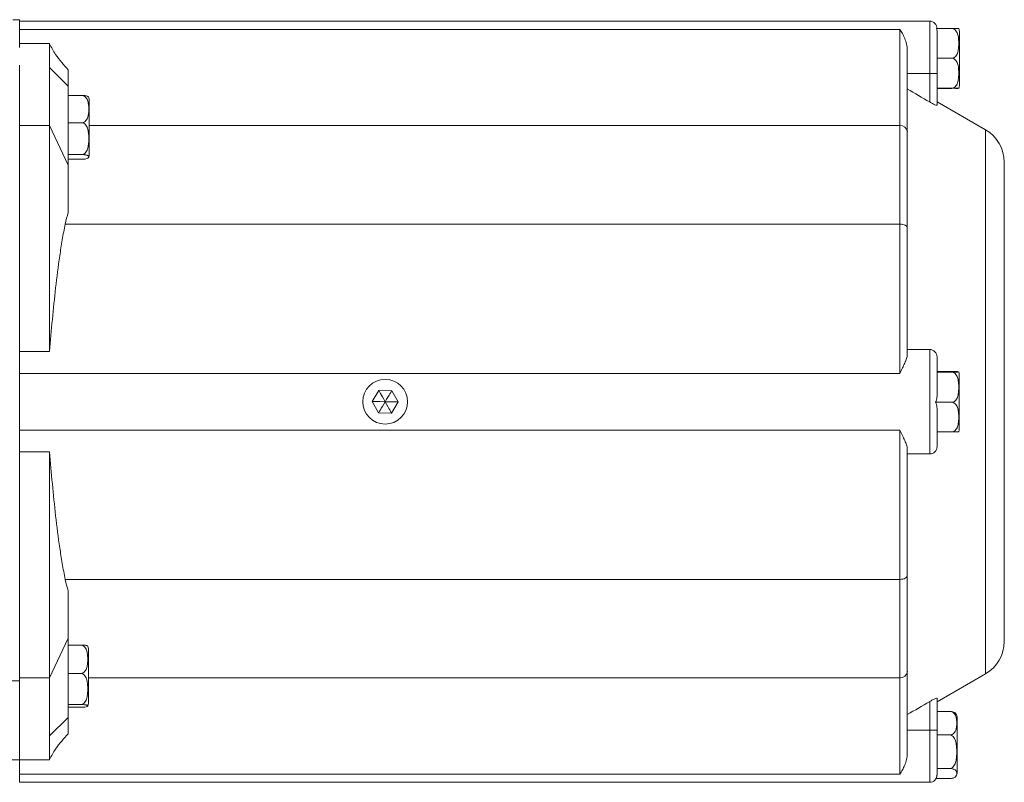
# Model space of a CAD drawing. Header units: millimetres. Extents: x 130 to 821, y 51 to 865.
# Tile 15 of 22: x 317 to 449, y 658 to 760. Entities that reach past the tile are written whole.
import ezdxf

# ---------------------------------------------------------------- set-up
doc = ezdxf.new("R2010")
doc.units = ezdxf.units.MM

msp = doc.modelspace()

# ---------------------------------------------------------------- linework, layer by layer
at = {"color": 7, "linetype": 'Continuous', "lineweight": 15}
for p, q in [((317.21, 759.76), (316.3, 759.76)), ((317.21, 759.76), (317.21, 756.01)), ((439.21, 759.56), (317.21, 759.56)), ((435.21, 758.44), (317.21, 758.44)), ((435.21, 745.56), (435.21, 758.44)), ((440.12, 758.57), (442.19, 758.57)), ((440.21, 757.94), (440.21, 752.56)), ((443.19, 750.94), (443.19, 758.18)), ((321.21, 756.56), (317.21, 756.56)), ((321.21, 756.56), (321.21, 753.34)), ((436.21, 755.65), (436.21, 744.72)), ((440.21, 754.59), (442.19, 754.59)), ((317.21, 712.46), (317.21, 753.65)), ((321.21, 753.34), (321.21, 745.56)), ((321.21, 753.34), (323.71, 750.86)), ((323.71, 753.06), (323.71, 750.86)), ((439.21, 752.56), (436.21, 752.56)), ((439.21, 752.56), (440.21, 752.56)), ((439.21, 748.73), (439.21, 752.56)), ((440.21, 752.56), (440.21, 748.3)), ((323.71, 750.86), (323.71, 740.25)), ((440.21, 750.57), (442.19, 750.57)), ((440.21, 750.54), (442.19, 750.54)), ((323.71, 749.6), (325.55, 749.6)), ((326.55, 741.71), (326.55, 748.95)), ((446.71, 745), (440.21, 748.75)), ((323.71, 745.95), (325.55, 745.95)), ((321.21, 745.56), (317.21, 745.56)), ((321.21, 745.56), (321.21, 715.28)), ((321.21, 745.56), (323.71, 740.25)), ((435.21, 732.37), (435.21, 745.56)), ((436.21, 744.72), (436.21, 731.83)), ((323.71, 741.68), (325.55, 741.68)), ((323.71, 741.05), (325.55, 741.05)), ((449.21, 740.67), (449.21, 676.44)), ((323.71, 740.25), (323.71, 733.91)), ((435.21, 732.37), (323.33, 732.37)), ((435.21, 712.35), (435.21, 732.37)), ((436.21, 731.83), (436.21, 714.84)), ((439.21, 715.56), (436.21, 715.56)), ((439.21, 701.56), (439.21, 715.56)), ((321.21, 715.28), (317.21, 715.28)), ((440.21, 714.56), (440.21, 709.84)), ((317.21, 712.35), (317.21, 712.46)), ((435.21, 712.35), (317.21, 712.35)), ((317.21, 704.77), (317.21, 712.35)), ((440.21, 712.6), (442.18, 712.6)), ((440.21, 712.52), (442.18, 712.52)), ((443.18, 704.94), (443.18, 712.18)), ((365.37, 710.07), (364.48, 708.59)), ((365.37, 710.07), (367.1, 710.04)), ((367.1, 710.04), (367.95, 708.53)), ((365.32, 707.07), (364.48, 708.59)), ((367.06, 707.04), (367.95, 708.53)), ((440, 708.48), (442.18, 708.48)), ((365.32, 707.07), (367.06, 707.04)), ((440.21, 707.18), (440.21, 702.56)), ((435.21, 704.77), (317.21, 704.77)), ((317.21, 704.21), (317.21, 704.77)), ((317.21, 671.17), (317.21, 704.21)), ((435.21, 684.75), (435.21, 704.77)), ((440.21, 704.52), (442.18, 704.52)), ((436.21, 702.28), (436.21, 685.29)), ((317.21, 701.84), (321.21, 701.84)), ((321.21, 701.84), (321.21, 671.56)), ((439.21, 701.56), (436.21, 701.56)), ((436.21, 685.29), (436.21, 672.4)), ((435.21, 684.75), (323.33, 684.75)), ((435.21, 671.56), (435.21, 684.75)), ((323.71, 683.2), (323.71, 676.86)), ((323.71, 676.86), (321.21, 671.56)), ((323.71, 676.86), (323.71, 666.25)), ((323.71, 675.95), (325.42, 675.95)), ((326.42, 668.17), (326.42, 675.41)), ((323.71, 672.14), (325.42, 672.14)), ((436.21, 672.4), (436.21, 661.46)), ((440.21, 668.36), (446.71, 672.11)), ((307.47, 671.17), (317.21, 671.17)), ((321.21, 671.56), (317.21, 671.56)), ((317.21, 660.56), (317.21, 671.17)), ((321.21, 671.56), (321.21, 663.78)), ((435.21, 658.67), (435.21, 671.56)), ((323.71, 667.98), (325.42, 667.98)), ((439.21, 664.56), (439.21, 668.39)), ((440.21, 668.81), (440.21, 664.56)), ((323.71, 667.62), (325.42, 667.62)), ((440.21, 667.06), (441.91, 667.06)), ((321.21, 663.78), (323.71, 666.25)), ((323.71, 666.25), (323.71, 664.06)), ((442.91, 658.94), (442.91, 666.18)), ((439.21, 664.56), (436.21, 664.56)), ((439.21, 664.56), (440.21, 664.56)), ((440.21, 664.56), (440.21, 659.63)), ((321.21, 663.78), (321.21, 660.56)), ((440.21, 663.9), (441.91, 663.9)), ((317.21, 660.56), (307.03, 660.56)), ((321.21, 660.56), (317.21, 660.56)), ((317.21, 658.67), (317.21, 660.56)), ((440.2, 659.4), (441.91, 659.4)), ((440.21, 659.2), (440.21, 658.6)), ((435.21, 658.67), (317.21, 658.67)), ((317.21, 657.56), (317.21, 658.67)), ((317.21, 657.56), (439.21, 657.56)), ((440.08, 658.06), (441.91, 658.06)), ((440.21, 658.6), (440.14, 658.38))]:
    msp.add_line(p, q, dxfattribs=at)
at = {"color": 8, "linetype": 'Continuous', "lineweight": 15}
for p, q in [((439.21, 752.56), (439.21, 759.56)), ((435.21, 745.56), (326.55, 745.56)), ((446.71, 708.56), (446.71, 745)), ((446.71, 672.11), (446.71, 708.56)), ((435.21, 671.56), (326.42, 671.56)), ((439.21, 657.56), (439.21, 664.56))]:
    msp.add_line(p, q, dxfattribs=at)
at = {"color": 7, "linetype": 'Continuous', "lineweight": 15, "flags": 128}
for points in [[(435.21, 732.37), (435.41, 732.36), (435.6, 732.33), (435.77, 732.28), (435.92, 732.21), (436.05, 732.13), (436.14, 732.04), (436.19, 731.93), (436.21, 731.83)], [(436.21, 685.29), (436.19, 685.18), (436.14, 685.08), (436.05, 684.99), (435.92, 684.9), (435.77, 684.84), (435.6, 684.79), (435.41, 684.76), (435.21, 684.75)]]:
    msp.add_lwpolyline(points, dxfattribs=at)
at = {"color": 7, "linetype": 'Continuous', "lineweight": 15}
for centre, radius, start, end in [((439.21, 758.56), 1, 0, 90), ((442.19, 758.18), 1, 0, 22.4413), ((442.19, 750.94), 1, 337.5574, 0), ((325.55, 748.95), 1, 0, 25.4504), ((435.29, 744.63), 0.931, 5.3671, 94.5113), ((444.21, 740.67), 5, 0, 60), ((325.55, 741.71), 1, 334.6324, 0), ((439.21, 714.56), 1, 0, 90), ((366.21, 708.56), 3, 0, 180), ((442.18, 712.18), 1, 0, 22.5083), ((366.21, 708.56), 3, 180, 0), ((442.18, 704.94), 1, 337.4369, 0), ((439.21, 702.56), 1, 270, 360), ((444.21, 676.44), 5, 300, 360), ((325.42, 675.41), 1, 0, 23.6992), ((435.29, 672.49), 0.931, 265.4887, 354.6329), ((325.42, 668.17), 1, 336.3787, 0), ((441.91, 666.18), 1, 0, 34.508), ((441.91, 658.94), 1, 325.49, 0), ((439.21, 658.56), 1, 270, 0)]:
    msp.add_arc(centre, radius, start, end, dxfattribs=at)
for points, knots in [([(436.21, 755.65), (436.21, 755.95), (436.17, 756.23), (436.05, 756.76), (435.96, 757.02), (435.77, 757.48), (435.67, 757.7), (435.45, 758.09), (435.33, 758.28), (435.21, 758.44)], [0, 0, 0, 0, 0.25, 0.25, 0.5, 0.5, 0.75, 0.75, 1, 1, 1, 1]), ([(442.19, 758.57), (442.3, 758.57), (442.41, 758.54), (442.6, 758.42), (442.67, 758.35), (442.86, 758.11), (442.94, 757.92), (443.04, 757.54), (443.07, 757.35), (443.1, 756.97), (443.11, 756.77), (443.11, 756.38), (443.1, 756.19), (443.07, 755.81), (443.04, 755.61), (442.93, 755.24), (442.86, 755.05), (442.67, 754.81), (442.6, 754.73), (442.41, 754.62), (442.3, 754.59), (442.19, 754.59)], [0, 0, 0, 0, 0.0625, 0.0625, 0.125, 0.125, 0.25, 0.25, 0.375, 0.375, 0.5, 0.5, 0.625, 0.625, 0.75, 0.75, 0.875, 0.875, 0.9375, 0.9375, 1, 1, 1, 1]), ([(443.11, 758.56), (443.1, 758.56), (443.09, 758.56), (442.92, 758.57), (442.73, 758.57), (442.53, 758.57), (442.35, 758.57), (442.24, 758.57), (442.19, 758.57)], [0, 0, 0, 0, 0.411406, 0.62169, 0.778917, 0.870593, 0.944666, 1, 1, 1, 1]), ([(323.71, 753.06), (323.42, 753.38), (322.83, 754.02), (321.94, 755.14), (321.47, 756.03), (321.21, 756.51)], [0, 0, 0, 0, 0.30962, 0.624519, 1, 1, 1, 1]), ([(442.19, 754.59), (442.3, 754.59), (442.41, 754.55), (442.6, 754.44), (442.67, 754.36), (442.86, 754.12), (442.94, 753.93), (443.04, 753.55), (443.07, 753.36), (443.1, 752.97), (443.11, 752.77), (443.11, 752.38), (443.1, 752.19), (443.07, 751.8), (443.04, 751.61), (442.93, 751.23), (442.86, 751.04), (442.67, 750.79), (442.6, 750.72), (442.41, 750.61), (442.3, 750.57), (442.19, 750.57)], [0, 0, 0, 0, 0.0625, 0.0625, 0.125, 0.125, 0.25, 0.25, 0.375, 0.375, 0.5, 0.5, 0.625, 0.625, 0.75, 0.75, 0.875, 0.875, 0.9375, 0.9375, 1, 1, 1, 1]), ([(442.19, 750.57), (442.22, 750.57), (442.3, 750.57), (442.46, 750.57), (442.67, 750.57), (442.9, 750.57), (443.08, 750.56), (443.14, 750.56), (443.11, 750.56), (443.11, 750.56)], [0, 0, 0, 0, 0.033786, 0.096026, 0.183662, 0.319259, 0.578095, 0.990087, 1, 1, 1, 1]), ([(443.03, 750.55), (442.99, 750.55), (442.92, 750.55), (442.78, 750.54), (442.68, 750.54), (442.68, 750.54)], [0, 0, 0, 0, 0.57069, 0.997389, 1, 1, 1, 1]), ([(325.55, 749.6), (325.67, 749.6), (325.78, 749.57), (325.96, 749.47), (326.04, 749.4), (326.23, 749.18), (326.3, 749), (326.41, 748.66), (326.43, 748.48), (326.47, 748.13), (326.48, 747.95), (326.48, 747.6), (326.47, 747.42), (326.43, 747.07), (326.4, 746.89), (326.3, 746.55), (326.23, 746.38), (326.04, 746.15), (325.96, 746.09), (325.78, 745.98), (325.67, 745.95), (325.55, 745.95)], [0, 0, 0, 0, 0.0625, 0.0625, 0.125, 0.125, 0.25, 0.25, 0.375, 0.375, 0.5, 0.5, 0.625, 0.625, 0.75, 0.75, 0.875, 0.875, 0.9375, 0.9375, 1, 1, 1, 1]), ([(326.44, 749.36), (326.43, 749.39), (326.42, 749.44), (326.29, 749.51), (326.1, 749.56), (325.89, 749.59), (325.72, 749.6), (325.6, 749.6), (325.55, 749.6)], [0, 0, 0, 0, 0.268466, 0.529817, 0.725227, 0.839166, 0.931229, 1, 1, 1, 1]), ([(440.21, 748.3), (440.21, 748.29), (440.21, 748.29), (440.18, 748.28), (440.16, 748.28), (440.07, 748.3), (439.99, 748.33), (439.8, 748.41), (439.69, 748.47), (439.45, 748.59), (439.33, 748.66), (439.21, 748.73)], [0, 0, 0, 0, 0.125, 0.125, 0.25, 0.25, 0.5, 0.5, 0.75, 0.75, 1, 1, 1, 1]), ([(325.55, 745.95), (325.67, 745.95), (325.78, 745.91), (325.96, 745.79), (326.04, 745.71), (326.23, 745.45), (326.3, 745.25), (326.41, 744.85), (326.43, 744.64), (326.47, 744.23), (326.48, 744.02), (326.48, 743.6), (326.47, 743.4), (326.43, 742.98), (326.4, 742.78), (326.3, 742.37), (326.23, 742.17), (326.04, 741.91), (325.96, 741.83), (325.78, 741.71), (325.67, 741.68), (325.55, 741.68)], [0, 0, 0, 0, 0.0625, 0.0625, 0.125, 0.125, 0.25, 0.25, 0.375, 0.375, 0.5, 0.5, 0.625, 0.625, 0.75, 0.75, 0.875, 0.875, 0.9375, 0.9375, 1, 1, 1, 1]), ([(325.55, 741.68), (325.66, 741.68), (325.78, 741.67), (325.96, 741.65), (326.04, 741.64), (326.16, 741.62), (326.21, 741.6), (326.29, 741.57), (326.33, 741.56), (326.4, 741.52), (326.43, 741.49), (326.47, 741.42), (326.48, 741.39), (326.48, 741.33), (326.47, 741.3), (326.43, 741.24), (326.4, 741.21), (326.3, 741.15), (326.23, 741.12), (326.04, 741.09), (325.96, 741.07), (325.77, 741.06), (325.66, 741.05), (325.55, 741.05)], [0, 0, 0, 0, 0.0625, 0.0625, 0.125, 0.125, 0.1875, 0.1875, 0.25, 0.25, 0.375, 0.375, 0.5, 0.5, 0.625, 0.625, 0.75, 0.75, 0.875, 0.875, 0.9375, 0.9375, 1, 1, 1, 1]), ([(323.33, 732.37), (323.17, 731.66), (323.04, 730.96), (322.8, 729.54), (322.69, 728.83), (322.38, 726.7), (322.2, 725.27), (321.71, 720.99), (321.45, 718.14), (321.21, 715.28)], [0, 0, 0, 0, 0.125, 0.125, 0.25, 0.25, 0.5, 0.5, 1, 1, 1, 1]), ([(436.21, 714.84), (436.21, 714.69), (436.17, 714.52), (436.05, 714.16), (435.96, 713.96), (435.77, 713.54), (435.67, 713.32), (435.45, 712.85), (435.33, 712.6), (435.21, 712.35)], [0, 0, 0, 0, 0.25, 0.25, 0.5, 0.5, 0.75, 0.75, 1, 1, 1, 1]), ([(442.18, 712.6), (442.25, 712.6), (442.32, 712.6), (442.44, 712.6), (442.5, 712.6), (442.65, 712.59), (442.73, 712.59), (442.85, 712.59), (442.9, 712.59), (442.98, 712.58), (443.01, 712.58), (443.03, 712.58)], [0, 0, 0, 0, 0.125, 0.125, 0.25, 0.25, 0.5, 0.5, 0.75, 0.75, 1, 1, 1, 1]), ([(443.1, 712.56), (443.1, 712.56), (443.13, 712.55), (443.08, 712.54), (442.92, 712.53), (442.73, 712.52), (442.53, 712.52), (442.35, 712.52), (442.23, 712.52), (442.18, 712.52)], [0, 0, 0, 0, 0.025775, 0.432221, 0.635068, 0.786735, 0.875169, 0.946623, 1, 1, 1, 1]), ([(442.18, 712.52), (442.3, 712.52), (442.41, 712.48), (442.6, 712.37), (442.67, 712.29), (442.86, 712.04), (442.93, 711.85), (443.04, 711.47), (443.06, 711.28), (443.1, 710.89), (443.11, 710.69), (443.11, 710.3), (443.1, 710.1), (443.06, 709.71), (443.04, 709.51), (442.93, 709.13), (442.86, 708.94), (442.67, 708.7), (442.59, 708.62), (442.41, 708.51), (442.3, 708.48), (442.18, 708.48)], [0, 0, 0, 0, 0.0625, 0.0625, 0.125, 0.125, 0.25, 0.25, 0.375, 0.375, 0.5, 0.5, 0.625, 0.625, 0.75, 0.75, 0.875, 0.875, 0.9375, 0.9375, 1, 1, 1, 1]), ([(440.21, 709.84), (440.21, 709.61), (440.21, 709.38), (440.15, 708.92), (440.1, 708.69), (440, 708.48)], [0, 0, 0, 0, 0.5, 0.5, 1, 1, 1, 1]), ([(440, 708.48), (440.09, 708.27), (440.15, 708.05), (440.21, 707.62), (440.21, 707.4), (440.21, 707.18)], [0, 0, 0, 0, 0.5, 0.5, 1, 1, 1, 1]), ([(442.18, 708.48), (442.3, 708.48), (442.41, 708.44), (442.6, 708.33), (442.67, 708.25), (442.86, 708.01), (442.93, 707.83), (443.04, 707.45), (443.06, 707.26), (443.1, 706.88), (443.11, 706.69), (443.11, 706.3), (443.1, 706.11), (443.06, 705.73), (443.04, 705.53), (442.93, 705.16), (442.86, 704.98), (442.67, 704.74), (442.59, 704.66), (442.41, 704.55), (442.3, 704.52), (442.18, 704.52)], [0, 0, 0, 0, 0.0625, 0.0625, 0.125, 0.125, 0.25, 0.25, 0.375, 0.375, 0.5, 0.5, 0.625, 0.625, 0.75, 0.75, 0.875, 0.875, 0.9375, 0.9375, 1, 1, 1, 1]), ([(436.21, 702.28), (436.21, 702.43), (436.17, 702.59), (436.05, 702.95), (435.96, 703.15), (435.77, 703.57), (435.67, 703.8), (435.45, 704.26), (435.33, 704.51), (435.21, 704.77)], [0, 0, 0, 0, 0.25, 0.25, 0.5, 0.5, 0.75, 0.75, 1, 1, 1, 1]), ([(442.18, 704.52), (442.21, 704.52), (442.3, 704.52), (442.46, 704.52), (442.66, 704.52), (442.9, 704.53), (443.08, 704.54), (443.09, 704.55), (443.1, 704.56)], [0, 0, 0, 0, 0.0350586, 0.0996423, 0.1905779, 0.3312803, 0.5998638, 1, 1, 1, 1]), ([(321.21, 701.84), (321.45, 698.98), (321.71, 696.12), (322.2, 691.84), (322.38, 690.42), (322.69, 688.29), (322.8, 687.58), (323.04, 686.16), (323.17, 685.45), (323.33, 684.75)], [0, 0, 0, 0, 0.5, 0.5, 0.75, 0.75, 0.875, 0.875, 1, 1, 1, 1]), ([(325.42, 675.95), (325.53, 675.95), (325.64, 675.92), (325.83, 675.81), (325.9, 675.74), (326.09, 675.51), (326.17, 675.33), (326.27, 674.97), (326.3, 674.79), (326.33, 674.42), (326.34, 674.23), (326.34, 673.86), (326.33, 673.68), (326.3, 673.31), (326.27, 673.12), (326.16, 672.76), (326.09, 672.59), (325.9, 672.35), (325.83, 672.28), (325.64, 672.18), (325.53, 672.14), (325.42, 672.14)], [0, 0, 0, 0, 0.0625, 0.0625, 0.125, 0.125, 0.25, 0.25, 0.375, 0.375, 0.5, 0.5, 0.625, 0.625, 0.75, 0.75, 0.875, 0.875, 0.9375, 0.9375, 1, 1, 1, 1]), ([(326.32, 675.8), (326.31, 675.82), (326.3, 675.86), (326.15, 675.9), (325.96, 675.93), (325.76, 675.95), (325.58, 675.95), (325.47, 675.95), (325.42, 675.95)], [0, 0, 0, 0, 0.341508, 0.576764, 0.752662, 0.855225, 0.938095, 1, 1, 1, 1]), ([(325.42, 672.14), (325.53, 672.14), (325.64, 672.11), (325.83, 671.99), (325.9, 671.91), (326.09, 671.66), (326.17, 671.46), (326.27, 671.07), (326.3, 670.87), (326.33, 670.46), (326.34, 670.26), (326.34, 669.86), (326.33, 669.65), (326.3, 669.25), (326.27, 669.05), (326.16, 668.66), (326.09, 668.46), (325.9, 668.21), (325.83, 668.13), (325.64, 668.01), (325.53, 667.98), (325.42, 667.98)], [0, 0, 0, 0, 0.0625, 0.0625, 0.125, 0.125, 0.25, 0.25, 0.375, 0.375, 0.5, 0.5, 0.625, 0.625, 0.75, 0.75, 0.875, 0.875, 0.9375, 0.9375, 1, 1, 1, 1]), ([(325.42, 667.98), (325.53, 667.98), (325.64, 667.97), (325.83, 667.96), (325.9, 667.96), (326.03, 667.94), (326.08, 667.94), (326.16, 667.92), (326.19, 667.91), (326.27, 667.89), (326.3, 667.87), (326.33, 667.83), (326.34, 667.82), (326.34, 667.78), (326.33, 667.77), (326.3, 667.73), (326.27, 667.71), (326.16, 667.68), (326.09, 667.66), (325.9, 667.64), (325.83, 667.64), (325.64, 667.63), (325.53, 667.62), (325.42, 667.62)], [0, 0, 0, 0, 0.0625, 0.0625, 0.125, 0.125, 0.1875, 0.1875, 0.25, 0.25, 0.375, 0.375, 0.5, 0.5, 0.625, 0.625, 0.75, 0.75, 0.875, 0.875, 0.9375, 0.9375, 1, 1, 1, 1]), ([(439.21, 668.39), (439.33, 668.46), (439.45, 668.53), (439.69, 668.65), (439.8, 668.7), (439.99, 668.78), (440.07, 668.81), (440.18, 668.84), (440.21, 668.83), (440.21, 668.81)], [0, 0, 0, 0, 0.25, 0.25, 0.5, 0.5, 0.75, 0.75, 1, 1, 1, 1]), ([(441.91, 667.06), (442.02, 667.06), (442.13, 667.03), (442.32, 666.94), (442.4, 666.88), (442.59, 666.69), (442.66, 666.54), (442.76, 666.24), (442.79, 666.09), (442.83, 665.79), (442.83, 665.63), (442.83, 665.33), (442.83, 665.17), (442.79, 664.87), (442.76, 664.71), (442.66, 664.42), (442.58, 664.27), (442.39, 664.08), (442.32, 664.02), (442.13, 663.93), (442.02, 663.9), (441.91, 663.9)], [0, 0, 0, 0, 0.0625, 0.0625, 0.125, 0.125, 0.25, 0.25, 0.375, 0.375, 0.5, 0.5, 0.625, 0.625, 0.75, 0.75, 0.875, 0.875, 0.9375, 0.9375, 1, 1, 1, 1]), ([(442.73, 666.74), (442.69, 666.78), (442.63, 666.87), (442.46, 666.97), (442.25, 667.02), (442.07, 667.05), (441.96, 667.06), (441.91, 667.06)], [0, 0, 0, 0, 0.31279, 0.598397, 0.764928, 0.899485, 1, 1, 1, 1]), ([(321.21, 660.61), (321.47, 661.09), (321.94, 661.97), (322.83, 663.1), (323.42, 663.74), (323.71, 664.06)], [0, 0, 0, 0, 0.375481, 0.69038, 1, 1, 1, 1]), ([(441.91, 663.9), (442.02, 663.9), (442.13, 663.86), (442.32, 663.74), (442.4, 663.65), (442.59, 663.38), (442.66, 663.16), (442.76, 662.74), (442.79, 662.52), (442.83, 662.09), (442.83, 661.87), (442.83, 661.43), (442.83, 661.21), (442.79, 660.78), (442.76, 660.56), (442.66, 660.14), (442.58, 659.93), (442.39, 659.65), (442.32, 659.57), (442.13, 659.44), (442.02, 659.4), (441.91, 659.4)], [0, 0, 0, 0, 0.0625, 0.0625, 0.125, 0.125, 0.25, 0.25, 0.375, 0.375, 0.5, 0.5, 0.625, 0.625, 0.75, 0.75, 0.875, 0.875, 0.9375, 0.9375, 1, 1, 1, 1]), ([(436.21, 661.46), (436.21, 661.16), (436.17, 660.88), (436.05, 660.35), (435.96, 660.1), (435.77, 659.63), (435.67, 659.42), (435.45, 659.02), (435.33, 658.84), (435.21, 658.67)], [0, 0, 0, 0, 0.25, 0.25, 0.5, 0.5, 0.75, 0.75, 1, 1, 1, 1]), ([(441.91, 659.4), (442.02, 659.4), (442.13, 659.39), (442.32, 659.35), (442.4, 659.33), (442.52, 659.27), (442.57, 659.25), (442.65, 659.18), (442.68, 659.15), (442.76, 659.06), (442.79, 658.99), (442.83, 658.86), (442.83, 658.8), (442.83, 658.67), (442.83, 658.6), (442.79, 658.47), (442.76, 658.4), (442.66, 658.28), (442.58, 658.21), (442.39, 658.13), (442.32, 658.11), (442.13, 658.07), (442.02, 658.06), (441.91, 658.06)], [0, 0, 0, 0, 0.0625, 0.0625, 0.125, 0.125, 0.1875, 0.1875, 0.25, 0.25, 0.375, 0.375, 0.5, 0.5, 0.625, 0.625, 0.75, 0.75, 0.875, 0.875, 0.9375, 0.9375, 1, 1, 1, 1])]:
    msp.add_open_spline(points, degree=3, knots=knots, dxfattribs=at)
for points in [[(440.12, 758.57), (440.19, 758.37), (440.21, 758.15), (440.21, 757.94)], [(436.21, 750.48), (437.21, 749.9), (438.21, 749.31), (439.21, 748.73)], [(323.71, 733.91), (323.57, 733.41), (323.44, 732.89), (323.33, 732.37)], [(365.37, 710.07), (365.4, 710.02), (365.68, 709.52), (366.21, 708.56)], [(367.1, 710.04), (367.07, 709.99), (366.78, 709.5), (366.21, 708.56)], [(364.48, 708.59), (364.54, 708.59), (365.12, 708.58), (366.21, 708.56)], [(365.32, 707.07), (365.35, 707.12), (365.65, 707.62), (366.21, 708.56)], [(367.95, 708.53), (367.89, 708.53), (367.31, 708.54), (366.21, 708.56)], [(367.06, 707.04), (367.03, 707.09), (366.75, 707.6), (366.21, 708.56)], [(323.33, 684.75), (323.44, 684.22), (323.57, 683.71), (323.71, 683.2)], [(439.21, 668.39), (438.21, 667.8), (437.21, 667.22), (436.21, 666.63)], [(440.21, 659.63), (440.21, 659.56), (440.21, 659.48), (440.2, 659.4)], [(440.2, 659.4), (440.21, 659.34), (440.21, 659.27), (440.21, 659.2)]]:
    msp.add_open_spline(points, degree=3, dxfattribs=at)

doc.saveas('drawing.dxf')
